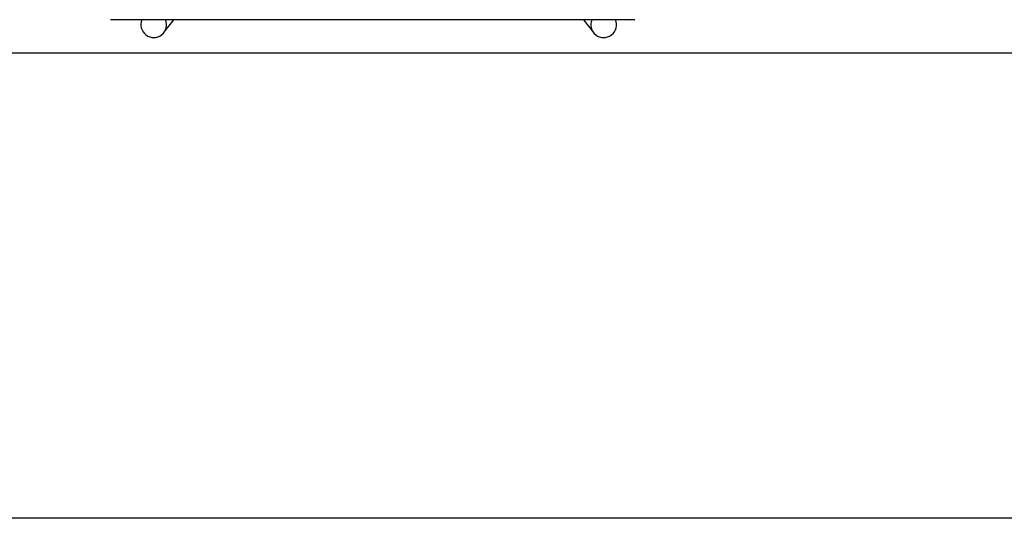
# Model space of a CAD drawing. Header units: metres. Extents: x -1 to 438, y -6 to 53.
# Tile 90 of 149: x 417.818 to 418.583, y 12.888 to 13.276. Entities that reach past the tile are written whole.
import ezdxf

# ---------------------------------------------------------------- set-up
doc = ezdxf.new("R2010")
doc.units = ezdxf.units.M
doc.linetypes.add('CONTINUA', pattern=[0])
doc.layers.add('PA MOBLES ACTUAL', color=7, linetype='CONTINUA', lineweight=25)
doc.layers.add('PA MURS ACTUAL', color=7, linetype='CONTINUA', lineweight=25)

msp = doc.modelspace()

# ---------------------------------------------------------------- linework, layer by layer
at = {"layer": 'PA MOBLES ACTUAL', "color": 180, "transparency": 33554687}
for p, q in [((418.296, 13.27573), (417.88908, 13.27573)), ((417.93052, 13.26578), (417.93808, 13.27573)), ((418.25638, 13.27573), (418.26394, 13.26578))]:
    msp.add_line(p, q, dxfattribs=at)
for centre, major_axis, start_param, end_param in [((417.92256, 13.27183), (-0.00796, 0.00605), 0.250094, 4.196569), ((418.2719, 13.27183), (0.00796, 0.00605), 2.086617, 6.033091)]:
    msp.add_ellipse(centre, major_axis=major_axis, ratio=0.993992, start_param=start_param, end_param=end_param, dxfattribs=at)
at = {"layer": 'PA MURS ACTUAL', "transparency": 33554687}
for p, q in [((421.24193, 13.24959), (398.07444, 13.24959)), ((424.30043, 12.88836), (391.14364, 12.88836))]:
    msp.add_line(p, q, dxfattribs=at)

doc.saveas('drawing.dxf')
